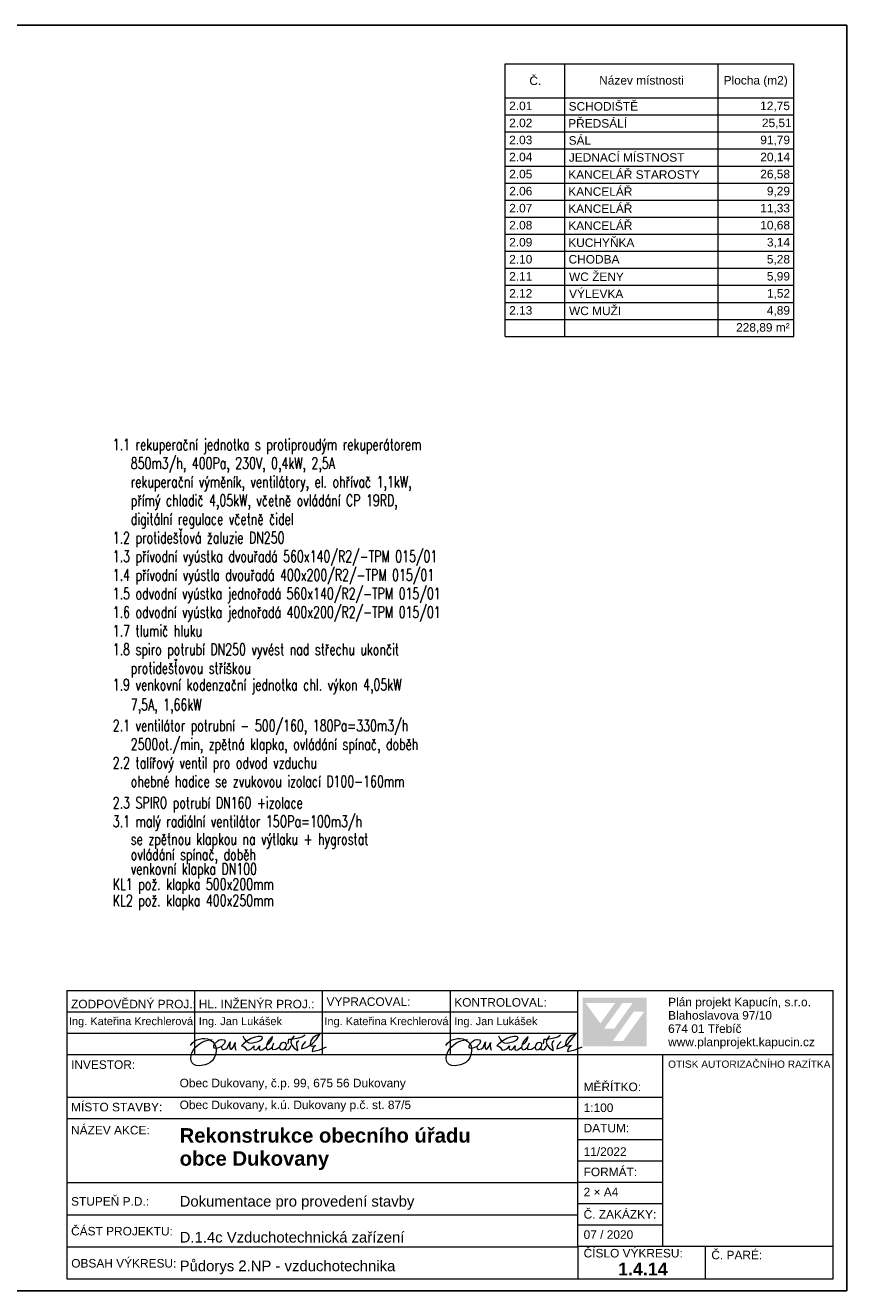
# Model space of a CAD drawing. Header units: millimetres. Extents: x 28262 to 240133, y -152087 to 56534.
# Tile 98 of 107: x 220841 to 240133, y -44843 to -15143. Entities that reach past the tile are written whole.
import ezdxf

# ---------------------------------------------------------------- set-up
doc = ezdxf.new("R2010")
doc.units = ezdxf.units.MM
doc.header["$MEASUREMENT"] = 0
doc.layers.get('0').update_dxf_attribs({"lineweight": 9})
for name, color, linetype, lineweight in [('--písmo', 7, 'Continuous', 25), ('--tabulka', 7, 'Continuous', 20), ('--VZT_POPIS', 7, 'Continuous', 25)]:
    doc.layers.add(name, color=color, linetype=linetype, lineweight=lineweight)
doc.styles.add('GENERATED_STYLE_1', font='arial.ttf')
doc.styles.add('GENERATED_STYLE_2', font='arialbd.ttf')
doc.styles.add('GENEROVANÝ_STYL_1', font='arial.ttf')
doc.styles.add('styl6', font='romans.shx', dxfattribs={"width": 0.7, "height": 200})

msp = doc.modelspace()

# ---------------------------------------------------------------- hatches: boundary and pattern name
at = {"linetype": 'Continuous', "lineweight": 25}
h = msp.add_hatch(color=1, dxfattribs=at)
h.paths.add_polyline_path([(233930, -37969), (235438, -37969), (235438, -39107), (233930, -39107)])
h.paths.add_polyline_path([(233999, -38090), (234347, -38572), (234695, -38091)], flags=0)
h.paths.add_polyline_path([(235109, -38089), (234869, -38089), (234432, -38694), (234672, -38695)], flags=0)
h.paths.add_polyline_path([(235377, -38294), (235132, -38294), (234639, -38979), (234884, -38979)], flags=0)

# ---------------------------------------------------------------- linework, layer by layer
at = {"layer": '--písmo'}
for p, q in [((240133, -15143), (198133, -15143)), ((240133, -44843), (240133, -15143)), ((198133, -44843), (240133, -44843))]:
    msp.add_line(p, q, dxfattribs=at)
at = {"layer": '--tabulka', "linetype": 'Continuous'}
for p, q in [((221816, -37798), (239816, -37798)), ((221816, -37798), (221816, -44565)), ((224816, -37798), (224816, -39298)), ((227816, -37798), (227816, -39298)), ((230816, -37798), (230816, -39298)), ((233816, -43798), (233816, -37798)), ((239816, -43798), (239816, -37798)), ((221816, -38298), (224816, -38298)), ((224816, -38298), (233816, -38298)), ((221816, -38798), (233816, -38798)), ((221816, -39298), (239816, -39298)), ((235816, -43798), (235816, -39298)), ((221816, -40298), (235816, -40298)), ((221816, -40798), (235816, -40798)), ((233816, -41298), (235816, -41298)), ((233816, -41798), (235816, -41798)), ((233816, -42315), (221816, -42315)), ((233816, -42298), (235816, -42298)), ((233816, -42798), (235816, -42798)), ((221816, -43065), (233816, -43065)), ((233816, -43298), (235816, -43298)), ((221816, -43815), (233816, -43815)), ((233816, -43798), (239816, -43798)), ((233816, -43798), (233816, -44565)), ((236816, -44565), (236816, -43798)), ((239816, -44565), (239816, -43798)), ((221816, -44565), (233816, -44565)), ((233816, -44565), (239816, -44565))]:
    msp.add_line(p, q, dxfattribs=at)
at = {"layer": '--tabulka', "linetype": 'Continuous', "flags": 128}
for points in [[(225953, -38860), (225992, -38939), (226033, -38992)], [(226238, -38890), (226149, -38926), (226054, -38979)], [(226313, -38993), (226388, -38953), (226413, -38912), (226401, -38888), (226368, -38874), (226313, -38874), (226238, -38890)], [(226527, -39055), (226572, -39033), (226611, -38989), (226638, -38935), (226650, -38880)], [(226650, -38880), (226594, -38930), (226545, -38996)], [(227096, -38937), (227261, -38911), (227345, -38883), (227413, -38840)], [(227152, -38862), (227096, -38937)], [(227597, -38906), (227547, -38982), (227521, -39084)], [(227588, -39038), (227680, -38936), (227760, -38822)], [(227760, -38822), (227669, -38854), (227597, -38906)], [(231953, -38860), (231992, -38939), (232033, -38992)], [(232238, -38890), (232149, -38926), (232054, -38979)], [(232313, -38993), (232388, -38953), (232413, -38912), (232401, -38888), (232368, -38874), (232313, -38874), (232238, -38890)], [(232527, -39055), (232572, -39033), (232611, -38989), (232638, -38935), (232650, -38880)], [(232650, -38880), (232594, -38930), (232545, -38996)], [(233096, -38937), (233261, -38911), (233345, -38883), (233413, -38840)], [(233152, -38862), (233096, -38937)], [(233597, -38906), (233547, -38982), (233521, -39084)], [(233588, -39038), (233680, -38936), (233760, -38822)], [(233760, -38822), (233669, -38854), (233597, -38906)], [(224718, -39086), (224761, -39032), (224812, -38990), (224869, -38958), (224930, -38937), (224993, -38926), (225056, -38925), (225117, -38935), (225173, -38954)], [(224853, -39556), (224798, -39535), (224759, -39498), (224736, -39447), (224728, -39387), (224735, -39324), (224756, -39258), (224791, -39192), (224840, -39128), (224902, -39070), (224979, -39019), (225069, -38980), (225173, -38954)], [(225173, -38954), (225228, -38948)], [(225173, -38954), (225238, -38995), (225288, -39052), (225311, -39101), (225323, -39159)], [(225323, -39159), (225284, -39152), (225266, -39129), (225269, -39093), (225288, -39052)], [(225288, -39052), (225353, -38983), (225396, -38958), (225444, -38947)], [(225452, -39112), (225378, -39146), (225323, -39159)], [(225323, -39159), (225324, -39221)], [(225444, -38947), (225458, -38946), (225510, -38957), (225532, -38989), (225517, -39039), (225456, -39105)], [(225452, -39112), (225450, -39130), (225458, -39166), (225470, -39179), (225486, -39182)], [(225456, -39105), (225452, -39112)], [(225456, -39111), (225452, -39112)], [(225486, -39182), (225553, -39167), (225592, -39134)], [(225592, -39134), (225653, -39001)], [(225653, -39001), (225635, -39112), (225649, -39169), (225664, -39177), (225683, -39171), (225727, -39121), (225769, -39018)], [(225769, -39018), (225761, -39097), (225767, -39150), (225785, -39194)], [(226033, -38992), (225962, -39045), (225915, -39093)], [(225915, -39093), (225958, -39104), (225992, -39126)], [(225992, -39126), (226044, -39200)], [(226054, -38979), (226033, -38992)], [(226033, -38992), (226090, -39029), (226155, -39036), (226313, -38993)], [(226044, -39200), (226096, -39188), (226142, -39168)], [(226142, -39168), (226181, -39138), (226213, -39099)], [(226213, -39099), (226197, -39150), (226213, -39183), (226252, -39188), (226301, -39160), (226346, -39097)], [(226346, -39097), (226336, -39156), (226341, -39183), (226356, -39195), (226403, -39186), (226488, -39131)], [(226545, -38996), (226511, -39066), (226495, -39129)], [(226495, -39129), (226513, -39173), (226540, -39186), (226580, -39172), (226632, -39131)], [(226673, -39034), (226638, -39121), (226636, -39159), (226643, -39185)], [(226643, -39185), (226729, -39171)], [(226729, -39171), (226804, -39129)], [(226953, -39029), (226912, -39016), (226875, -39026), (226844, -39052), (226822, -39088), (226813, -39127)], [(226813, -39127), (226813, -39134), (226825, -39173), (226857, -39188), (226898, -39183), (226936, -39160)], [(226936, -39160), (226965, -39119), (226975, -39076), (226970, -39049), (226953, -39029)], [(227080, -39096), (227049, -39148), (227016, -39186), (226978, -39194), (226936, -39160)], [(227012, -39049), (227030, -38938), (227049, -38939), (227096, -38937)], [(227096, -38937), (227078, -39011), (227099, -39081), (227155, -39147), (227241, -39209)], [(227241, -39209), (227243, -39188), (227217, -39074), (227221, -39020), (227237, -38995), (227266, -38972)], [(227425, -38992), (227352, -39077), (227333, -39121), (227327, -39167)], [(227327, -39167), (227435, -39135), (227525, -39087)], [(227521, -39084), (227525, -39087)], [(227525, -39087), (227588, -39038)], [(227525, -39087), (227579, -39104), (227622, -39096), (227668, -39077)], [(227577, -39231), (227751, -39191), (227918, -39120)], [(227605, -39144), (227586, -39185), (227577, -39231)], [(227668, -39077), (227605, -39144)], [(230718, -39086), (230761, -39032), (230812, -38990), (230869, -38958), (230930, -38937), (230993, -38926), (231056, -38925), (231117, -38935), (231173, -38954)], [(230853, -39556), (230798, -39535), (230759, -39498), (230736, -39447), (230728, -39387), (230735, -39324), (230756, -39258), (230791, -39192), (230840, -39128), (230902, -39070), (230979, -39019), (231069, -38980), (231173, -38954)], [(231173, -38954), (231228, -38948)], [(231173, -38954), (231238, -38995), (231288, -39052), (231311, -39101), (231323, -39159)], [(231323, -39159), (231284, -39152), (231266, -39129), (231269, -39093), (231288, -39052)], [(231288, -39052), (231353, -38983), (231396, -38958), (231444, -38947)], [(231452, -39112), (231378, -39146), (231323, -39159)], [(231323, -39159), (231324, -39221)], [(231444, -38947), (231458, -38946), (231510, -38957), (231532, -38989), (231517, -39039), (231456, -39105)], [(231452, -39112), (231450, -39130), (231458, -39166), (231470, -39179), (231486, -39182)], [(231456, -39105), (231452, -39112)], [(231456, -39111), (231452, -39112)], [(231486, -39182), (231553, -39167), (231592, -39134)], [(231592, -39134), (231653, -39001)], [(231653, -39001), (231635, -39112), (231649, -39169), (231664, -39177), (231683, -39171), (231727, -39121), (231769, -39018)], [(231769, -39018), (231761, -39097), (231767, -39150), (231785, -39194)], [(232033, -38992), (231962, -39045), (231915, -39093)], [(231915, -39093), (231958, -39104), (231992, -39126)], [(231992, -39126), (232044, -39200)], [(232054, -38979), (232033, -38992)], [(232033, -38992), (232090, -39029), (232155, -39036), (232313, -38993)], [(232044, -39200), (232096, -39188), (232142, -39168)], [(232142, -39168), (232181, -39138), (232213, -39099)], [(232213, -39099), (232197, -39150), (232213, -39183), (232252, -39188), (232301, -39160), (232346, -39097)], [(232346, -39097), (232336, -39156), (232341, -39183), (232356, -39195), (232403, -39186), (232488, -39131)], [(232545, -38996), (232511, -39066), (232495, -39129)], [(232495, -39129), (232513, -39173), (232540, -39186), (232580, -39172), (232632, -39131)], [(232673, -39034), (232638, -39121), (232636, -39159), (232643, -39185)], [(232643, -39185), (232729, -39171)], [(232729, -39171), (232804, -39129)], [(232953, -39029), (232912, -39016), (232875, -39026), (232844, -39052), (232822, -39088), (232813, -39127)], [(232813, -39127), (232813, -39134), (232825, -39173), (232857, -39188), (232898, -39183), (232936, -39160)], [(232936, -39160), (232965, -39119), (232975, -39076), (232970, -39049), (232953, -39029)], [(233080, -39096), (233049, -39148), (233016, -39186), (232978, -39194), (232936, -39160)], [(233012, -39049), (233030, -38938), (233049, -38939), (233096, -38937)], [(233096, -38937), (233078, -39011), (233099, -39081), (233155, -39147), (233241, -39209)], [(233241, -39209), (233243, -39188), (233217, -39074), (233221, -39020), (233237, -38995), (233266, -38972)], [(233425, -38992), (233352, -39077), (233333, -39121), (233327, -39167)], [(233327, -39167), (233435, -39135), (233525, -39087)], [(233521, -39084), (233525, -39087)], [(233525, -39087), (233588, -39038)], [(233525, -39087), (233579, -39104), (233622, -39096), (233668, -39077)], [(233577, -39231), (233751, -39191), (233918, -39120)], [(233605, -39144), (233586, -39185), (233577, -39231)], [(233668, -39077), (233605, -39144)], [(225324, -39221), (225308, -39306), (225279, -39379), (225237, -39438), (225186, -39485), (225128, -39520), (225065, -39545), (224935, -39564), (224853, -39556)], [(231324, -39221), (231308, -39306), (231279, -39379), (231237, -39438), (231186, -39485), (231128, -39520), (231065, -39545), (230935, -39564), (230853, -39556)]]:
    msp.add_lwpolyline(points, dxfattribs=at)
at = {"linetype": 'Continuous'}
for p, q in [((232114, -16045), (238889, -16045)), ((232114, -16845), (232114, -16045)), ((233514, -16845), (233514, -16045)), ((237114, -16845), (237114, -16045)), ((238889, -16845), (238889, -16045)), ((232114, -16845), (233514, -16845)), ((232114, -17245), (232114, -16845)), ((233514, -16845), (237114, -16845)), ((233514, -17245), (233514, -16845)), ((237114, -16845), (238889, -16845)), ((237114, -17245), (237114, -16845)), ((238889, -17245), (238889, -16845)), ((232114, -17245), (233514, -17245)), ((232114, -17645), (232114, -17245)), ((233514, -17245), (237114, -17245)), ((233514, -17645), (233514, -17245)), ((237114, -17245), (238889, -17245)), ((237114, -17645), (237114, -17245)), ((238889, -17645), (238889, -17245)), ((232114, -17645), (233514, -17645)), ((232114, -18045), (232114, -17645)), ((233514, -17645), (237114, -17645)), ((233514, -18045), (233514, -17645)), ((237114, -17645), (238889, -17645)), ((237114, -18045), (237114, -17645)), ((238889, -18045), (238889, -17645)), ((232114, -18045), (233514, -18045)), ((232114, -18445), (232114, -18045)), ((233514, -18045), (237114, -18045)), ((233514, -18445), (233514, -18045)), ((237114, -18045), (238889, -18045)), ((237114, -18445), (237114, -18045)), ((238889, -18445), (238889, -18045)), ((232114, -18445), (233514, -18445)), ((232114, -18845), (232114, -18445)), ((233514, -18445), (237114, -18445)), ((233514, -18845), (233514, -18445)), ((237114, -18445), (238889, -18445)), ((237114, -18845), (237114, -18445)), ((238889, -18845), (238889, -18445)), ((232114, -18845), (233514, -18845)), ((232114, -19245), (232114, -18845)), ((233514, -18845), (237114, -18845)), ((233514, -19245), (233514, -18845)), ((237114, -18845), (238889, -18845)), ((237114, -19245), (237114, -18845)), ((238889, -19245), (238889, -18845)), ((232114, -19245), (233514, -19245)), ((232114, -19645), (232114, -19245)), ((233514, -19245), (237114, -19245)), ((233514, -19645), (233514, -19245)), ((237114, -19245), (238889, -19245)), ((237114, -19645), (237114, -19245)), ((238889, -19645), (238889, -19245)), ((232114, -19645), (233514, -19645)), ((232114, -20045), (232114, -19645)), ((233514, -19645), (237114, -19645)), ((233514, -20045), (233514, -19645)), ((237114, -19645), (238889, -19645)), ((237114, -20045), (237114, -19645)), ((238889, -20045), (238889, -19645)), ((232114, -20045), (233514, -20045)), ((232114, -20445), (232114, -20045)), ((233514, -20045), (237114, -20045)), ((233514, -20445), (233514, -20045)), ((237114, -20045), (238889, -20045)), ((237114, -20445), (237114, -20045)), ((238889, -20445), (238889, -20045)), ((232114, -20445), (233514, -20445)), ((232114, -20845), (232114, -20445)), ((233514, -20445), (237114, -20445)), ((233514, -20845), (233514, -20445)), ((237114, -20445), (238889, -20445)), ((237114, -20845), (237114, -20445)), ((238889, -20845), (238889, -20445)), ((232114, -20845), (233514, -20845)), ((232114, -21245), (232114, -20845)), ((233514, -20845), (237114, -20845)), ((233514, -21245), (233514, -20845)), ((237114, -20845), (238889, -20845)), ((237114, -21245), (237114, -20845)), ((238889, -21245), (238889, -20845)), ((232114, -21245), (233514, -21245)), ((232114, -21645), (232114, -21245)), ((233514, -21245), (237114, -21245)), ((233514, -21645), (233514, -21245)), ((237114, -21245), (238889, -21245)), ((237114, -21645), (237114, -21245)), ((238889, -21645), (238889, -21245)), ((232114, -21645), (233514, -21645)), ((232114, -22045), (232114, -21645)), ((233514, -21645), (237114, -21645)), ((233514, -22045), (233514, -21645)), ((237114, -21645), (238889, -21645)), ((237114, -22045), (237114, -21645)), ((238889, -22045), (238889, -21645)), ((232114, -22045), (233514, -22045)), ((232114, -22445), (232114, -22045)), ((233514, -22045), (237114, -22045)), ((233514, -22445), (233514, -22045)), ((237114, -22045), (238889, -22045)), ((237114, -22445), (237114, -22045)), ((238889, -22445), (238889, -22045)), ((232114, -22445), (233514, -22445)), ((233514, -22445), (237114, -22445)), ((237114, -22445), (238889, -22445))]:
    msp.add_line(p, q, dxfattribs=at)

# ---------------------------------------------------------------- texts
at = {"layer": '--tabulka', "linetype": 'Continuous', "style": 'GENERATED_STYLE_1'}
for s, insert, char_height, attachment_point in [('\\A1;{\\fArial|b0|i0|c238|p38;ZODPOVĚDNÝ PROJ.:}', (221916, -38218), 200, 7), ('\\A1;{\\fArial|b0|i0|c238|p38;HL. INŽENÝR PROJ.:}', (224916, -38218), 200, 7), ('\\A1;{\\fArial|b0|i0|c238|p38;VYPRACOVAL:}', (227916, -38162), 200, 7), ('\\A1;{\\fArial|b0|i0|c238|p38;KONTROLOVAL:}', (230916, -38178), 200, 7), ('\\A1;Ing. Kateřina Krechlerová', (221865, -38545), 185, 4), ('\\A1;{\\fArial|b0|i0|c238|p38;Ing. Jan Lukášek}', (224916, -38545), 185, 4), ('\\A1;Ing. Kateřina Krechlerová', (227865, -38545), 185, 4), ('\\A1;{\\fArial|b0|i0|c238|p38;Ing. Jan Lukášek}', (230916, -38545), 185, 4), ('\\A1;{\\fArial|b0|i0|c238|p38;INVESTOR:}', (221916, -39538), 200, 4), ('\\A1;{\\fArial|b0|i0|c238|p38;OTISK AUTORIZAČNÍHO RAZÍTKA}', (235939, -39527), 170, 4), ('\\A1;Obec Dukovany, č.p. 99, 675 56 Dukovany', (224466, -39999), 200, 4), ('\\A1;{\\fArial|b0|i0|c238|p38;MĚŘÍTKO:}', (233954, -40060), 200, 4), ('\\A1;{\\fArial|b0|i0|c238|p38;MÍSTO STAVBY:}', (221916, -40535), 200, 4), ('\\A1;Obec Dukovany, k.ú. Dukovany p.č. st. 87/5', (224466, -40511), 200, 4), ('\\A1;{\\fArial|b0|i0|c238|p38;1:100}', (233954, -40651), 200, 7), ('\\A1;{\\fArial|b0|i0|c238|p38;NÁZEV AKCE:}', (221916, -41076), 200, 4), ('\\A1;{\\fArial|b0|i0|c238|p38;DATUM:}', (233954, -41028), 200, 4), ('\\A1;11/2022', (233954, -41579), 200, 4), ('\\A1;{\\fArial|b0|i0|c238|p38;FORMÁT:}', (233954, -42056), 200, 4), ('\\A1;2 × A4', (233954, -42527), 200, 4), ('\\A1;{\\fArial|b0|i0|c238|p38;STUPEŇ P.D.:}', (221916, -42748), 200, 4), ('\\A1;Dokumentace pro provedení stavby', (224466, -42782), 250, 4), ('\\A1;{\\fArial|b0|i0|c238|p38;Č. ZAKÁZKY:}', (233954, -43052), 200, 4), ('\\A1;{\\fArial|b0|i0|c238|p38;ČÁST PROJEKTU:}', (221916, -43447), 200, 4), ('\\A1;D.1.4c Vzduchotechnická zařízení', (224466, -43716), 250, 7), ('\\A1;07 / 2020', (233954, -43527), 200, 4), ('\\A1;{\\fArial|b0|i0|c238|p38;ČÍSLO VÝKRESU:}', (233954, -43964), 200, 4), ('\\A1;{\\fArial|b0|i0|c238|p38;Č. PARÉ:}', (236954, -44006), 200, 4), ('\\A1;{\\fArial|b0|i0|c238|p38;OBSAH VÝKRESU:}', (221920, -44201), 200, 4), ('\\A1;Půdorys 2.NP - vzduchotechnika', (224466, -44461), 250, 7)]:
    msp.add_mtext(s, dxfattribs=dict(at, insert=insert, char_height=char_height, attachment_point=attachment_point))
at = {"layer": '--tabulka', "linetype": 'Continuous', "insert": (235939, -39165), "char_height": 200, "width": 3813.93, "attachment_point": 7, "line_spacing_factor": 0.937047, "style": 'GENERATED_STYLE_1'}
msp.add_mtext('\\A1;{\\fArial|b0|i0|c238|p38;Plán projekt Kapucín, s.r.o.\\P\\fArial|b0|i0|c238|p38;Blahoslavova 97/10\\P\\fArial|b0|i0|c238|p38;674 01 Třebíč\\P\\fArial|b0|i0|c238|p38;www.planprojekt.kapucin.cz}', dxfattribs=at)
at = {"layer": '--tabulka', "linetype": 'Continuous', "style": 'GENERATED_STYLE_2'}
for s, insert, char_height, width, attachment_point in [('\\A1;Rekonstrukce obecního úřadu', (224466, -41028), 340, 8865.15, 1), ('\\A1;obce Dukovany', (224466, -41569), 340, 8865.15, 1), ('\\A1;1.4.14', (234763, -44336), 300, 1063.92, 4)]:
    msp.add_mtext(s, dxfattribs=dict(at, insert=insert, char_height=char_height, width=width, attachment_point=attachment_point))
at = {"layer": '--VZT_POPIS', "style": 'styl6', "width": 0.7}
for s, p in [('1.1 rekuperační jednotka s protiproudým rekuperátorem ', (222895, -25118)), ('   850m3/h, 400Pa, 230V, 0,4kW, 2,5A', (222895, -25555)), ('   rekuperační výměník, ventilátory, el. ohřívač 1,1kW,', (222895, -25992)), ('   přímý chladič 4,05kW, včetně ovládání CP 19RD,', (222895, -26429)), ('   digitální regulace včetně čidel', (222895, -26866)), ('1.2 protidešťová žaluzie DN250', (222895, -27304)), ('1.3 přívodní vyústka dvouřadá 560x140/R2/-TPM 015/01', (222895, -27741)), ('1.4 přívodní vyústla dvouřadá 400x200/R2/-TPM 015/01', (222895, -28178)), ('1.5 odvodní vyústka jednořadá 560x140/R2/-TPM 015/01', (222895, -28615)), ('1.6 odvodní vyústka jednořadá 400x200/R2/-TPM 015/01', (222895, -29052)), ('1.7 tlumič hluku', (222895, -29489)), ('1.8 spiro potrubí DN250 vyvést nad střechu ukončit', (222895, -29926)), ('   protidešťovou stříškou', (222895, -30364)), ('1.9 venkovní kodenzační jednotka chl. výkon 4,05kW', (222895, -30755)), ('   7,5A, 1,66kW', (222895, -31224)), ('2.1 ventilátor potrubní - 500/160, 180Pa=330m3/h', (222895, -31714)), ('   2500ot./min, zpětná klapka, ovládání spínač, doběh', (222895, -32151)), ('2.2 talířový ventil pro odvod vzduchu', (222895, -32588)), ('   ohebné hadice se zvukovou izolací D100-160mm', (222895, -33025)), ('2.3 SPIRO potrubí DN160 +izolace', (222895, -33526)), ('3.1 malý radiální ventilátor 15OPa=100m3/h', (222895, -33963)), ('   se zpětnou klapkou na výtlaku + hygrostat', (222895, -34378)), ('   ovládání spínač, doběh', (222895, -34738)), ('   venkovní klapka DN100', (222895, -35078)), ('KL1 pož. klapka 500x200mm', (222895, -35436)), ('KL2 pož. klapka 400x250mm', (222895, -35818))]:
    msp.add_text(s, height=270, dxfattribs=at).set_placement(p)
at = {"style": 'GENEROVANÝ_STYL_1'}
for s, p in [('Č.', (232680, -16545)), ('Název místnosti', (234320, -16534)), ('Plocha (m2)', (237243, -16533)), ('SCHODIŠTĚ', (233602, -17145)), ('2.01', (232206, -17134)), ('12,75', (238101, -17133)), ('2.02', (232206, -17534)), ('PŘEDSÁLÍ', (233593, -17545)), ('25,51', (238142, -17533)), ('2.03', (232206, -17934)), ('SÁL', (233602, -17945)), ('91,79', (238103, -17933)), ('JEDNACÍ MÍSTNOST', (233607, -18345)), ('2.04', (232206, -18334)), ('20,14', (238104, -18333)), ('2.05', (232206, -18734)), ('KANCELÁŘ STAROSTY', (233594, -18745)), ('26,58', (238103, -18733)), ('2.06', (232206, -19134)), ('KANCELÁŘ', (233594, -19145)), ('9,29', (238258, -19133)), ('KANCELÁŘ', (233594, -19545)), ('2.07', (232206, -19534)), ('11,33', (238103, -19533)), ('2.08', (232206, -19934)), ('KANCELÁŘ', (233594, -19945)), ('10,68', (238103, -19933)), ('2.09', (232206, -20334)), ('KUCHYŇKA', (233594, -20345)), ('3,14', (238259, -20333)), ('2.10', (232206, -20734)), ('CHODBA', (233601, -20734)), ('5,28', (238258, -20733)), ('2.11', (232206, -21134)), ('WC ŽENY', (233611, -21145)), ('5,99', (238258, -21133)), ('2.12', (232206, -21534)), ('VÝLEVKA', (233613, -21545)), ('1,52', (238260, -21533)), ('2.13', (232206, -21934)), ('WC MUŽI', (233611, -21945)), ('4,89', (238258, -21933)), ('228,89 m²', (237536, -22333))]:
    msp.add_text(s, height=200, dxfattribs=at).set_placement(p)

doc.saveas('drawing.dxf')
